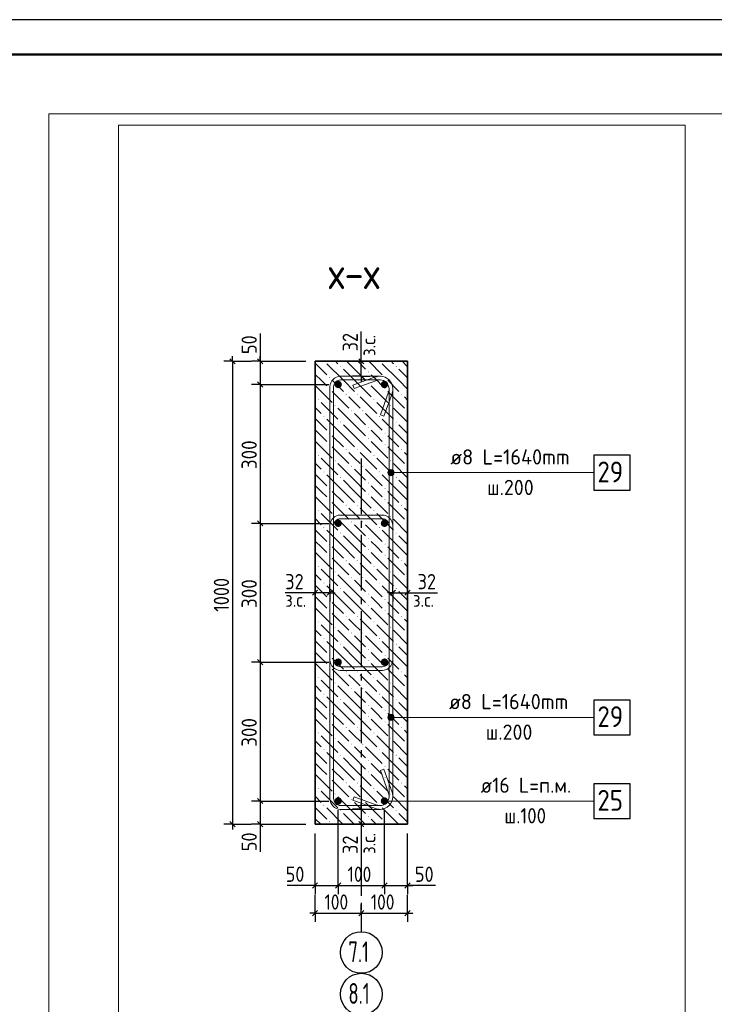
# Model space of a CAD drawing. Header units: millimetres. Extents: x 0 to 42000, y -65 to 29700.
# Tile 5 of 8: x 11779 to 21781, y 15517 to 29700. Entities that reach past the tile are written whole.
import ezdxf

# ---------------------------------------------------------------- set-up
doc = ezdxf.new("R2010")
doc.units = ezdxf.units.MM
doc.linetypes.add('______5', pattern=[1100, 800, -100, 100, -100])
for name, color, linetype, lineweight in [('S1 Продольная арматура', 7, 'Continuous', 35), ('Standard', 7, 'Continuous', 25), ('ЖБ Пилон', 7, 'Continuous', 35), ('Заголовок чертежа', 7, 'Continuous', 25), ('Позиционная метка линия выноска', 7, 'Continuous', 13)]:
    doc.layers.add(name, color=color, linetype=linetype, lineweight=lineweight)
doc.layers.add('Оси', color=7, linetype='______5')
doc.layers.add('Размерная выноска', color=7, linetype='Continuous')
doc.layers.add('Хомут', color=7, linetype='Continuous', lineweight=25, true_color=0x6e3c1e)
doc.styles.add('ISOCPEUR', font='txt')

msp = doc.modelspace()

# ---------------------------------------------------------------- hatches: boundary and pattern name
at = {"layer": 'S1 Продольная арматура', "linetype": 'Continuous', "lineweight": 18, "transparency": 33554687}
for points in [[(16418, 24445), (16414, 24466), (16403, 24483), (16385, 24495), (16365, 24499), (16345, 24495), (16327, 24483), (16316, 24466), (16312, 24445), (16316, 24425), (16327, 24408), (16345, 24396), (16365, 24392), (16385, 24396), (16403, 24408), (16414, 24425)], [(16418, 24445), (16414, 24466), (16403, 24483), (16385, 24495), (16365, 24499), (16345, 24495), (16327, 24483), (16316, 24466), (16312, 24445), (16316, 24425), (16327, 24408), (16345, 24396), (16365, 24392), (16385, 24396), (16403, 24408), (16414, 24425)], [(17085, 24445), (17081, 24466), (17069, 24483), (17052, 24495), (17032, 24499), (17011, 24495), (16994, 24483), (16982, 24466), (16978, 24445), (16982, 24425), (16994, 24408), (17011, 24396), (17032, 24392), (17052, 24396), (17069, 24408), (17081, 24425)], [(17085, 24445), (17081, 24466), (17069, 24483), (17052, 24495), (17032, 24499), (17011, 24495), (16994, 24483), (16982, 24466), (16978, 24445), (16982, 24425), (16994, 24408), (17011, 24396), (17032, 24392), (17052, 24396), (17069, 24408), (17081, 24425)], [(16418, 22445), (16414, 22466), (16403, 22483), (16385, 22495), (16365, 22499), (16345, 22495), (16327, 22483), (16316, 22466), (16312, 22445), (16316, 22425), (16327, 22408), (16345, 22396), (16365, 22392), (16385, 22396), (16403, 22408), (16414, 22425)], [(16418, 22445), (16414, 22466), (16403, 22483), (16385, 22495), (16365, 22499), (16345, 22495), (16327, 22483), (16316, 22466), (16312, 22445), (16316, 22425), (16327, 22408), (16345, 22396), (16365, 22392), (16385, 22396), (16403, 22408), (16414, 22425)], [(17085, 22445), (17081, 22466), (17069, 22483), (17052, 22495), (17032, 22499), (17011, 22495), (16994, 22483), (16982, 22466), (16978, 22445), (16982, 22425), (16994, 22408), (17011, 22396), (17032, 22392), (17052, 22396), (17069, 22408), (17081, 22425)], [(17085, 22445), (17081, 22466), (17069, 22483), (17052, 22495), (17032, 22499), (17011, 22495), (16994, 22483), (16982, 22466), (16978, 22445), (16982, 22425), (16994, 22408), (17011, 22396), (17032, 22392), (17052, 22396), (17069, 22408), (17081, 22425)], [(16418, 20445), (16414, 20466), (16403, 20483), (16385, 20495), (16365, 20499), (16345, 20495), (16327, 20483), (16316, 20466), (16312, 20445), (16316, 20425), (16327, 20408), (16345, 20396), (16365, 20392), (16385, 20396), (16403, 20408), (16414, 20425)], [(16418, 20445), (16414, 20466), (16403, 20483), (16385, 20495), (16365, 20499), (16345, 20495), (16327, 20483), (16316, 20466), (16312, 20445), (16316, 20425), (16327, 20408), (16345, 20396), (16365, 20392), (16385, 20396), (16403, 20408), (16414, 20425)], [(17085, 20445), (17081, 20466), (17069, 20483), (17052, 20495), (17032, 20499), (17011, 20495), (16994, 20483), (16982, 20466), (16978, 20445), (16982, 20425), (16994, 20408), (17011, 20396), (17032, 20392), (17052, 20396), (17069, 20408), (17081, 20425)], [(17085, 20445), (17081, 20466), (17069, 20483), (17052, 20495), (17032, 20499), (17011, 20495), (16994, 20483), (16982, 20466), (16978, 20445), (16982, 20425), (16994, 20408), (17011, 20396), (17032, 20392), (17052, 20396), (17069, 20408), (17081, 20425)], [(16418, 18445), (16414, 18466), (16403, 18483), (16385, 18495), (16365, 18499), (16345, 18495), (16327, 18483), (16316, 18466), (16312, 18445), (16316, 18425), (16327, 18408), (16345, 18396), (16365, 18392), (16385, 18396), (16403, 18408), (16414, 18425)], [(16418, 18445), (16414, 18466), (16403, 18483), (16385, 18495), (16365, 18499), (16345, 18495), (16327, 18483), (16316, 18466), (16312, 18445), (16316, 18425), (16327, 18408), (16345, 18396), (16365, 18392), (16385, 18396), (16403, 18408), (16414, 18425)], [(17085, 18445), (17081, 18466), (17069, 18483), (17052, 18495), (17032, 18499), (17011, 18495), (16994, 18483), (16982, 18466), (16978, 18445), (16982, 18425), (16994, 18408), (17011, 18396), (17032, 18392), (17052, 18396), (17069, 18408), (17081, 18425)], [(17085, 18445), (17081, 18466), (17069, 18483), (17052, 18495), (17032, 18499), (17011, 18495), (16994, 18483), (16982, 18466), (16978, 18445), (16982, 18425), (16994, 18408), (17011, 18396), (17032, 18392), (17052, 18396), (17069, 18408), (17081, 18425)]]:
    msp.add_hatch(color=7, dxfattribs=at).paths.add_polyline_path(points)
at = {"layer": 'ЖБ Пилон', "linetype": 'Continuous', "lineweight": 18, "transparency": 33554687}
for points in [[(16393, 24705), (16400, 24712), (16406, 24705), (16400, 24699)], [(17193, 24705), (17200, 24712), (17206, 24705), (17200, 24699)], [(16233, 24545), (16240, 24552), (16246, 24545), (16240, 24539)], [(16793, 24625), (16800, 24632), (16806, 24625), (16800, 24619)], [(17033, 24545), (17040, 24552), (17046, 24545), (17040, 24539)], [(16793, 24465), (16800, 24472), (16806, 24465), (16800, 24459)], [(16233, 24385), (16240, 24392), (16246, 24385), (16240, 24379)], [(16473, 24305), (16480, 24312), (16486, 24305), (16480, 24299)], [(16633, 24305), (16640, 24312), (16646, 24305), (16640, 24299)], [(17033, 24385), (17040, 24392), (17046, 24385), (17040, 24379)], [(17273, 24305), (17280, 24312), (17286, 24305), (17280, 24299)], [(16073, 24225), (16080, 24232), (16086, 24225), (16080, 24219)], [(16313, 24145), (16320, 24152), (16326, 24145), (16320, 24139)], [(16873, 24225), (16880, 24232), (16886, 24225), (16880, 24219)], [(17113, 24145), (17120, 24152), (17126, 24145), (17120, 24139)], [(16153, 23985), (16160, 23992), (16166, 23985), (16160, 23979)], [(16553, 24065), (16560, 24072), (16566, 24065), (16560, 24059)], [(16713, 24065), (16720, 24072), (16726, 24065), (16720, 24059)], [(16953, 23985), (16960, 23992), (16966, 23985), (16960, 23979)], [(17353, 24065), (17360, 24072), (17365, 24067), (17365, 24064), (17360, 24059)], [(16393, 23905), (16400, 23912), (16406, 23905), (16400, 23899)], [(16793, 23825), (16800, 23832), (16806, 23825), (16800, 23819)], [(17193, 23905), (17200, 23912), (17206, 23905), (17200, 23899)], [(16233, 23745), (16240, 23752), (16246, 23745), (16240, 23739)], [(17033, 23745), (17040, 23752), (17046, 23745), (17040, 23739)], [(16233, 23585), (16240, 23592), (16246, 23585), (16240, 23579)], [(16793, 23665), (16800, 23672), (16806, 23665), (16800, 23659)], [(17033, 23585), (17040, 23592), (17046, 23585), (17040, 23579)], [(16073, 23425), (16080, 23432), (16086, 23425), (16080, 23419)], [(16473, 23505), (16480, 23512), (16486, 23505), (16480, 23499)], [(16633, 23505), (16640, 23512), (16646, 23505), (16640, 23499)], [(16873, 23425), (16880, 23432), (16886, 23425), (16880, 23419)], [(17273, 23505), (17280, 23512), (17286, 23505), (17280, 23499)], [(16313, 23345), (16320, 23352), (16326, 23345), (16320, 23339)], [(16553, 23265), (16560, 23272), (16566, 23265), (16560, 23259)], [(16713, 23265), (16720, 23272), (16726, 23265), (16720, 23259)], [(17113, 23345), (17120, 23352), (17126, 23345), (17120, 23339)], [(17353, 23265), (17360, 23272), (17365, 23267), (17365, 23264), (17360, 23259)], [(16153, 23185), (16160, 23192), (16166, 23185), (16160, 23179)], [(16953, 23185), (16960, 23192), (16966, 23185), (16960, 23179)], [(16393, 23105), (16400, 23112), (16406, 23105), (16400, 23099)], [(16793, 23025), (16800, 23032), (16806, 23025), (16800, 23019)], [(17193, 23105), (17200, 23112), (17206, 23105), (17200, 23099)], [(16233, 22945), (16240, 22952), (16246, 22945), (16240, 22939)], [(16793, 22865), (16800, 22872), (16806, 22865), (16800, 22859)], [(17033, 22945), (17040, 22952), (17046, 22945), (17040, 22939)], [(16233, 22785), (16240, 22792), (16246, 22785), (16240, 22779)], [(16473, 22705), (16480, 22712), (16486, 22705), (16480, 22699)], [(16633, 22705), (16640, 22712), (16646, 22705), (16640, 22699)], [(17033, 22785), (17040, 22792), (17046, 22785), (17040, 22779)], [(17273, 22705), (17280, 22712), (17286, 22705), (17280, 22699)], [(16073, 22625), (16080, 22632), (16086, 22625), (16080, 22619)], [(16313, 22545), (16320, 22552), (16326, 22545), (16320, 22539)], [(16873, 22625), (16880, 22632), (16886, 22625), (16880, 22619)], [(17113, 22545), (17120, 22552), (17126, 22545), (17120, 22539)], [(16553, 22465), (16560, 22472), (16566, 22465), (16560, 22459)], [(16713, 22465), (16720, 22472), (16726, 22465), (16720, 22459)], [(17353, 22465), (17360, 22472), (17365, 22467), (17365, 22464), (17360, 22459)], [(16153, 22385), (16160, 22392), (16166, 22385), (16160, 22379)], [(16393, 22305), (16400, 22312), (16406, 22305), (16400, 22299)], [(16953, 22385), (16960, 22392), (16966, 22385), (16960, 22379)], [(17193, 22305), (17200, 22312), (17206, 22305), (17200, 22299)], [(16233, 22145), (16240, 22152), (16246, 22145), (16240, 22139)], [(16793, 22225), (16800, 22232), (16806, 22225), (16800, 22219)], [(17033, 22145), (17040, 22152), (17046, 22145), (17040, 22139)], [(16233, 21985), (16240, 21992), (16246, 21985), (16240, 21979)], [(16793, 22065), (16800, 22072), (16806, 22065), (16800, 22059)], [(17033, 21985), (17040, 21992), (17046, 21985), (17040, 21979)], [(16473, 21905), (16480, 21912), (16486, 21905), (16480, 21899)], [(16633, 21905), (16640, 21912), (16646, 21905), (16640, 21899)], [(17273, 21905), (17280, 21912), (17286, 21905), (17280, 21899)], [(16073, 21825), (16080, 21832), (16086, 21825), (16080, 21819)], [(16313, 21745), (16320, 21752), (16326, 21745), (16320, 21739)], [(16873, 21825), (16880, 21832), (16886, 21825), (16880, 21819)], [(17113, 21745), (17120, 21752), (17126, 21745), (17120, 21739)], [(16153, 21585), (16160, 21592), (16166, 21585), (16160, 21579)], [(16553, 21665), (16560, 21672), (16566, 21665), (16560, 21659)], [(16713, 21665), (16720, 21672), (16726, 21665), (16720, 21659)], [(16953, 21585), (16960, 21592), (16966, 21585), (16960, 21579)], [(17353, 21665), (17360, 21672), (17365, 21667), (17365, 21664), (17360, 21659)], [(16393, 21505), (16400, 21512), (16406, 21505), (16400, 21499)], [(16793, 21425), (16800, 21432), (16806, 21425), (16800, 21419)], [(17193, 21505), (17200, 21512), (17206, 21505), (17200, 21499)], [(16233, 21345), (16240, 21352), (16246, 21345), (16240, 21339)], [(17033, 21345), (17040, 21352), (17046, 21345), (17040, 21339)], [(16233, 21185), (16240, 21192), (16246, 21185), (16240, 21179)], [(16793, 21265), (16800, 21272), (16806, 21265), (16800, 21259)], [(17033, 21185), (17040, 21192), (17046, 21185), (17040, 21179)], [(16073, 21025), (16080, 21032), (16086, 21025), (16080, 21019)], [(16473, 21105), (16480, 21112), (16486, 21105), (16480, 21099)], [(16633, 21105), (16640, 21112), (16646, 21105), (16640, 21099)], [(16873, 21025), (16880, 21032), (16886, 21025), (16880, 21019)], [(17273, 21105), (17280, 21112), (17286, 21105), (17280, 21099)], [(16313, 20945), (16320, 20952), (16326, 20945), (16320, 20939)], [(16553, 20865), (16560, 20872), (16566, 20865), (16560, 20859)], [(16713, 20865), (16720, 20872), (16726, 20865), (16720, 20859)], [(17113, 20945), (17120, 20952), (17126, 20945), (17120, 20939)], [(17353, 20865), (17360, 20872), (17365, 20867), (17365, 20864), (17360, 20859)], [(16153, 20785), (16160, 20792), (16166, 20785), (16160, 20779)], [(16393, 20705), (16400, 20712), (16406, 20705), (16400, 20699)], [(16953, 20785), (16960, 20792), (16966, 20785), (16960, 20779)], [(17193, 20705), (17200, 20712), (17206, 20705), (17200, 20699)], [(16793, 20625), (16800, 20632), (16806, 20625), (16800, 20619)], [(16233, 20545), (16240, 20552), (16246, 20545), (16240, 20539)], [(16793, 20465), (16800, 20472), (16806, 20465), (16800, 20459)], [(17033, 20545), (17040, 20552), (17046, 20545), (17040, 20539)], [(16233, 20385), (16240, 20392), (16246, 20385), (16240, 20379)], [(16473, 20305), (16480, 20312), (16486, 20305), (16480, 20299)], [(16633, 20305), (16640, 20312), (16646, 20305), (16640, 20299)], [(17033, 20385), (17040, 20392), (17046, 20385), (17040, 20379)], [(17273, 20305), (17280, 20312), (17286, 20305), (17280, 20299)], [(16073, 20225), (16080, 20232), (16086, 20225), (16080, 20219)], [(16313, 20145), (16320, 20152), (16326, 20145), (16320, 20139)], [(16873, 20225), (16880, 20232), (16886, 20225), (16880, 20219)], [(17113, 20145), (17120, 20152), (17126, 20145), (17120, 20139)], [(16553, 20065), (16560, 20072), (16566, 20065), (16560, 20059)], [(16713, 20065), (16720, 20072), (16726, 20065), (16720, 20059)], [(17353, 20065), (17360, 20072), (17365, 20067), (17365, 20064), (17360, 20059)], [(16153, 19985), (16160, 19992), (16166, 19985), (16160, 19979)], [(16393, 19905), (16400, 19912), (16406, 19905), (16400, 19899)], [(16953, 19985), (16960, 19992), (16966, 19985), (16960, 19979)], [(17193, 19905), (17200, 19912), (17206, 19905), (17200, 19899)], [(16233, 19745), (16240, 19752), (16246, 19745), (16240, 19739)], [(16793, 19825), (16800, 19832), (16806, 19825), (16800, 19819)], [(17033, 19745), (17040, 19752), (17046, 19745), (17040, 19739)], [(16233, 19585), (16240, 19592), (16246, 19585), (16240, 19579)], [(16793, 19665), (16800, 19672), (16806, 19665), (16800, 19659)], [(17033, 19585), (17040, 19592), (17046, 19585), (17040, 19579)], [(16073, 19425), (16080, 19432), (16086, 19425), (16080, 19419)], [(16473, 19505), (16480, 19512), (16486, 19505), (16480, 19499)], [(16633, 19505), (16640, 19512), (16646, 19505), (16640, 19499)], [(16873, 19425), (16880, 19432), (16886, 19425), (16880, 19419)], [(17273, 19505), (17280, 19512), (17286, 19505), (17280, 19499)], [(16313, 19345), (16320, 19352), (16326, 19345), (16320, 19339)], [(17113, 19345), (17120, 19352), (17126, 19345), (17120, 19339)], [(16153, 19185), (16160, 19192), (16166, 19185), (16160, 19179)], [(16553, 19265), (16560, 19272), (16566, 19265), (16560, 19259)], [(16713, 19265), (16720, 19272), (16726, 19265), (16720, 19259)], [(16953, 19185), (16960, 19192), (16966, 19185), (16960, 19179)], [(17353, 19265), (17360, 19272), (17365, 19267), (17365, 19264), (17360, 19259)], [(16393, 19105), (16400, 19112), (16406, 19105), (16400, 19099)], [(16793, 19025), (16800, 19032), (16806, 19025), (16800, 19019)], [(17193, 19105), (17200, 19112), (17206, 19105), (17200, 19099)], [(16233, 18945), (16240, 18952), (16246, 18945), (16240, 18939)], [(16793, 18865), (16800, 18872), (16806, 18865), (16800, 18859)], [(17033, 18945), (17040, 18952), (17046, 18945), (17040, 18939)], [(16233, 18785), (16240, 18792), (16246, 18785), (16240, 18779)], [(17033, 18785), (17040, 18792), (17046, 18785), (17040, 18779)], [(16073, 18625), (16080, 18632), (16086, 18625), (16080, 18619)], [(16473, 18705), (16480, 18712), (16486, 18705), (16480, 18699)], [(16633, 18705), (16640, 18712), (16646, 18705), (16640, 18699)], [(16873, 18625), (16880, 18632), (16886, 18625), (16880, 18619)], [(17273, 18705), (17280, 18712), (17286, 18705), (17280, 18699)], [(16313, 18545), (16320, 18552), (16326, 18545), (16320, 18539)], [(16553, 18465), (16560, 18472), (16566, 18465), (16560, 18459)], [(16713, 18465), (16720, 18472), (16726, 18465), (16720, 18459)], [(17113, 18545), (17120, 18552), (17126, 18545), (17120, 18539)], [(17353, 18465), (17360, 18472), (17365, 18467), (17365, 18464), (17360, 18459)], [(16153, 18385), (16160, 18392), (16166, 18385), (16160, 18379)], [(16393, 18305), (16400, 18312), (16406, 18305), (16400, 18299)], [(16953, 18385), (16960, 18392), (16966, 18385), (16960, 18379)], [(17193, 18305), (17200, 18312), (17206, 18305), (17200, 18299)], [(16793, 18225), (16800, 18232), (16806, 18225), (16800, 18219)], [(16233, 18145), (16240, 18152), (16246, 18145), (16240, 18139)], [(17033, 18145), (17040, 18152), (17046, 18145), (17040, 18139)]]:
    msp.add_hatch(color=7, dxfattribs=at).paths.add_polyline_path(points, flags=16)
at = {"layer": 'Позиционная метка линия выноска', "linetype": 'Continuous', "lineweight": 13, "transparency": 33554687}
for points in [[(17086, 23152), (17086, 23197), (17080, 23175)], [(17102, 23136), (17102, 23214), (17086, 23197)], [(17102, 23136), (17086, 23197), (17086, 23152)], [(17125, 23130), (17125, 23220), (17102, 23214)], [(17125, 23130), (17102, 23214), (17102, 23136)], [(17147, 23136), (17147, 23214), (17125, 23220)], [(17147, 23136), (17125, 23220), (17125, 23130)], [(17164, 23152), (17164, 23197), (17147, 23214)], [(17164, 23152), (17147, 23214), (17147, 23136)], [(17164, 23197), (17164, 23152), (17170, 23175)], [(17086, 19627), (17086, 19672), (17080, 19650)], [(17102, 19611), (17102, 19688), (17086, 19672)], [(17102, 19611), (17086, 19672), (17086, 19627)], [(17125, 19605), (17125, 19695), (17102, 19688)], [(17125, 19605), (17102, 19688), (17102, 19611)], [(17147, 19611), (17147, 19688), (17125, 19695)], [(17147, 19611), (17125, 19695), (17125, 19605)], [(17164, 19627), (17164, 19672), (17147, 19688)], [(17164, 19627), (17147, 19688), (17147, 19611)], [(17164, 19672), (17164, 19627), (17170, 19650)]]:
    msp.add_hatch(color=7, dxfattribs=at).paths.add_polyline_path(points)

# ---------------------------------------------------------------- linework, layer by layer
at = {"layer": 'S1 Продольная арматура', "color": 7, "linetype": 'Continuous', "lineweight": 25, "transparency": 33554687}
msp.add_lwpolyline([(20048, 18195), (20568, 18195), (20568, 18695), (20048, 18695), (20048, 18195)], dxfattribs=at)
at = {"layer": 'Standard', "color": 7, "linetype": 'Continuous', "lineweight": -3, "transparency": 33554687}
for p, q in [((14843, 24779), (14843, 24854)), ((15243, 24779), (15243, 24854)), ((16698, 24779), (16698, 24854)), ((14843, 24779), (14718, 24779)), ((14843, 24779), (14968, 24779)), ((14843, 24779), (15110, 24779)), ((14843, 24779), (14843, 18112)), ((15243, 24779), (15118, 24779)), ((15243, 24779), (15368, 24779)), ((15243, 24779), (15898, 24779)), ((15243, 24779), (15243, 24445)), ((16698, 24779), (16573, 24779)), ((16698, 24779), (16823, 24779)), ((16698, 24565), (16698, 24779)), ((16698, 24565), (16573, 24565)), ((16698, 24565), (16823, 24565)), ((16698, 24565), (16698, 24490)), ((15243, 24445), (15118, 24445)), ((15243, 24445), (15368, 24445)), ((15243, 24445), (16232, 24445)), ((15243, 24445), (15243, 22445)), ((15243, 22445), (15118, 22445)), ((15243, 22445), (15368, 22445)), ((15243, 22445), (16232, 22445)), ((15243, 22445), (15243, 20445)), ((16032, 21445), (16032, 21570)), ((16245, 21445), (16245, 21570)), ((17152, 21445), (17152, 21570)), ((17365, 21445), (17365, 21570)), ((16032, 21445), (15957, 21445)), ((16032, 21445), (16032, 21320)), ((16245, 21445), (16032, 21445)), ((16245, 21445), (16245, 21320)), ((16245, 21445), (16320, 21445)), ((17152, 21445), (17077, 21445)), ((17152, 21445), (17152, 21320)), ((17152, 21445), (17365, 21445)), ((17365, 21445), (17365, 21320)), ((17365, 21445), (17440, 21445)), ((15243, 20445), (15118, 20445)), ((15243, 20445), (15368, 20445)), ((15243, 20445), (16232, 20445)), ((15243, 20445), (15243, 18445)), ((15243, 18445), (15118, 18445)), ((15243, 18445), (15368, 18445)), ((15243, 18445), (16232, 18445)), ((15243, 18445), (15243, 18112)), ((16698, 18326), (16573, 18326)), ((16698, 18326), (16698, 18401)), ((16698, 18326), (16823, 18326)), ((16698, 18326), (16698, 18112)), ((14843, 18112), (14718, 18112)), ((14843, 18112), (14968, 18112)), ((14843, 18112), (15110, 18112)), ((14843, 18112), (14843, 18037)), ((15243, 18112), (15118, 18112)), ((15243, 18112), (15368, 18112)), ((15243, 18112), (15898, 18112)), ((15243, 18112), (15243, 18037)), ((16698, 18112), (16573, 18112)), ((16698, 18112), (16823, 18112)), ((16698, 18112), (16698, 18037)), ((16032, 17230), (16032, 17355)), ((16365, 17230), (16365, 17355)), ((17032, 17230), (17032, 17355)), ((17365, 17230), (17365, 17355)), ((16032, 17230), (15957, 17230)), ((16032, 17230), (16032, 17105)), ((16032, 17230), (16365, 17230)), ((16365, 17230), (16365, 17105)), ((16365, 17230), (17032, 17230)), ((17032, 17230), (17032, 17105)), ((17032, 17230), (17365, 17230)), ((17365, 17230), (17365, 17105)), ((17365, 17230), (17440, 17230)), ((16032, 16830), (16032, 17096)), ((17365, 16830), (17365, 17096)), ((16032, 16830), (16032, 16955)), ((16698, 16830), (16698, 16955)), ((17365, 16830), (17365, 16955)), ((16032, 16830), (15957, 16830)), ((16032, 16830), (16032, 16705)), ((16698, 16830), (16698, 16705)), ((16698, 16830), (16698, 16830)), ((16698, 16830), (17365, 16830)), ((17365, 16830), (17365, 16705)), ((17365, 16830), (17440, 16830))]:
    msp.add_line(p, q, dxfattribs=at)
at = {"layer": 'Standard', "color": 7, "linetype": 'Continuous', "lineweight": 25, "transparency": 33554687}
for p, q in [((14805, 24816), (14880, 24741)), ((15205, 24816), (15280, 24741)), ((16736, 24741), (16661, 24816)), ((16736, 24528), (16661, 24603)), ((15205, 24483), (15280, 24408)), ((15205, 22483), (15280, 22408)), ((16069, 21483), (15994, 21408)), ((16282, 21483), (16207, 21408)), ((17114, 21408), (17189, 21483)), ((17327, 21408), (17402, 21483)), ((15205, 20483), (15280, 20408)), ((15205, 18483), (15280, 18408)), ((16661, 18363), (16736, 18288)), ((14805, 18149), (14880, 18074)), ((15205, 18149), (15280, 18074)), ((16661, 18149), (16736, 18074)), ((15994, 17192), (16069, 17267)), ((16327, 17192), (16402, 17267)), ((16994, 17192), (17069, 17267)), ((17327, 17192), (17402, 17267)), ((15994, 16792), (16069, 16867)), ((16661, 16792), (16736, 16867)), ((17327, 16792), (17402, 16867))]:
    msp.add_line(p, q, dxfattribs=at)
msp.add_lwpolyline([(0, 0), (42000, 0), (42000, 29700), (0, 29700), (0, 0)], close=True, dxfattribs=at)
at = {"layer": 'Standard', "color": 7, "linetype": 'Continuous', "lineweight": 50, "transparency": 33554687}
msp.add_lwpolyline([(2000, 29200), (41500, 29200), (41500, 500), (2000, 500), (2000, 29200)], close=True, dxfattribs=at)
at = {"layer": 'Standard', "color": 7, "linetype": 'Continuous', "lineweight": 13, "transparency": 33554687}
for points in [[(23000, 29200), (2000, 29200), (2000, 500), (23000, 500), (23000, 29200)], [(12200, 6000), (23000, 6000), (23000, 28343), (12200, 28343), (12200, 6000)]]:
    msp.add_lwpolyline(points, dxfattribs=at)
at = {"layer": 'Standard', "color": 254, "linetype": 'Continuous', "lineweight": 18, "true_color": 0xc4c4ff, "transparency": 33554687}
msp.add_lwpolyline([(13203, 13825), (21361, 13825), (21361, 28182), (13203, 28182), (13203, 13825)], dxfattribs=at)
at = {"layer": 'Standard', "color": 7, "linetype": 'Continuous', "lineweight": -3, "transparency": 33554687}
for points in [[(16365, 17230), (16365, 17247), (16365, 17247), (16365, 17247), (16365, 17247), (16365, 18312)], [(17032, 17230), (17032, 17247), (17032, 17247), (17032, 18312)], [(16032, 17230), (16032, 17247), (16032, 17247), (16032, 17247), (16032, 17247), (16032, 17979)], [(17365, 17230), (17365, 17247), (17365, 17247), (17365, 17979)], [(16032, 16830), (16043, 16830), (16043, 16830), (16698, 16830)]]:
    msp.add_lwpolyline(points, dxfattribs=at)
at = {"layer": 'ЖБ Пилон', "color": 7, "linetype": 'Continuous', "lineweight": 35, "transparency": 33554687}
for p, q in [((16032, 24779), (16032, 18112)), ((17365, 24779), (16032, 24779)), ((17365, 18112), (17365, 24779)), ((16032, 18112), (17365, 18112))]:
    msp.add_line(p, q, dxfattribs=at)
at = {"layer": 'ЖБ Пилон', "color": 9, "linetype": 'Continuous', "lineweight": 18, "true_color": 0xc7c7c7, "transparency": 33554687}
for p, q in [((16032, 24753), (16200, 24585)), ((16440, 24505), (16200, 24745)), ((16326, 24779), (16360, 24745)), ((16600, 24665), (16486, 24779)), ((16646, 24779), (16760, 24665)), ((16806, 24779), (17000, 24585)), ((17240, 24505), (17000, 24745)), ((17126, 24779), (17160, 24745)), ((17365, 24700), (17286, 24779)), ((16120, 24505), (16040, 24585)), ((16440, 24665), (16600, 24505)), ((16600, 24665), (16760, 24505)), ((16920, 24505), (16840, 24585)), ((17240, 24665), (17365, 24540)), ((16040, 24425), (16280, 24185)), ((16200, 24425), (16120, 24505)), ((16280, 24505), (16440, 24345)), ((16440, 24505), (16600, 24345)), ((16600, 24505), (16840, 24265)), ((16840, 24425), (17080, 24185)), ((17000, 24425), (16920, 24505)), ((17080, 24505), (17240, 24345)), ((17240, 24505), (17365, 24380)), ((16032, 24273), (16040, 24265)), ((16280, 24345), (16520, 24105)), ((16600, 24185), (16520, 24265)), ((16680, 24265), (16920, 24025)), ((17080, 24345), (17320, 24105)), ((17365, 24220), (17320, 24265)), ((16032, 24113), (16120, 24025)), ((16120, 24185), (16360, 23945)), ((16680, 24105), (16600, 24185)), ((16920, 24185), (17160, 23945)), ((16600, 23865), (16360, 24105)), ((16600, 24025), (16760, 23865)), ((16760, 24025), (17000, 23785)), ((17365, 23900), (17160, 24105)), ((16032, 23953), (16200, 23785)), ((16440, 23705), (16200, 23945)), ((16440, 23865), (16600, 23705)), ((16600, 23865), (16760, 23705)), ((17240, 23705), (17000, 23945)), ((17240, 23865), (17365, 23740)), ((16120, 23705), (16040, 23785)), ((16200, 23625), (16120, 23705)), ((16280, 23705), (16440, 23545)), ((16440, 23705), (16600, 23545)), ((16600, 23705), (16840, 23465)), ((16920, 23705), (16840, 23785)), ((17000, 23625), (16920, 23705)), ((17080, 23705), (17240, 23545)), ((17240, 23705), (17365, 23580)), ((16040, 23625), (16280, 23385)), ((16280, 23545), (16520, 23305)), ((16840, 23625), (17080, 23385)), ((17080, 23545), (17320, 23305)), ((16032, 23473), (16040, 23465)), ((16600, 23385), (16520, 23465)), ((16680, 23465), (16920, 23225)), ((17365, 23420), (17320, 23465)), ((16032, 23313), (16120, 23225)), ((16120, 23385), (16360, 23145)), ((16600, 23065), (16360, 23305)), ((16680, 23305), (16600, 23385)), ((16920, 23385), (17160, 23145)), ((17365, 23100), (17160, 23305)), ((16032, 23153), (16200, 22985)), ((16440, 22905), (16200, 23145)), ((16600, 23225), (16760, 23065)), ((16760, 23225), (17000, 22985)), ((17240, 22905), (17000, 23145)), ((16120, 22905), (16040, 22985)), ((16440, 23065), (16600, 22905)), ((16600, 23065), (16760, 22905)), ((16920, 22905), (16840, 22985)), ((17240, 23065), (17365, 22940)), ((16200, 22825), (16120, 22905)), ((16280, 22905), (16440, 22745)), ((16440, 22905), (16600, 22745)), ((16600, 22905), (16840, 22665)), ((17000, 22825), (16920, 22905)), ((17080, 22905), (17240, 22745)), ((17240, 22905), (17365, 22780)), ((16040, 22825), (16280, 22585)), ((16280, 22745), (16520, 22505)), ((16840, 22825), (17080, 22585)), ((17080, 22745), (17320, 22505)), ((16032, 22673), (16040, 22665)), ((16120, 22585), (16360, 22345)), ((16600, 22585), (16520, 22665)), ((16680, 22505), (16600, 22585)), ((16680, 22665), (16920, 22425)), ((16920, 22585), (17160, 22345)), ((17365, 22620), (17320, 22665)), ((16032, 22513), (16120, 22425)), ((16600, 22265), (16360, 22505)), ((16600, 22425), (16760, 22265)), ((16760, 22425), (17000, 22185)), ((17365, 22300), (17160, 22505)), ((16032, 22353), (16200, 22185)), ((16440, 22105), (16200, 22345)), ((17240, 22105), (17000, 22345)), ((16120, 22105), (16040, 22185)), ((16440, 22265), (16600, 22105)), ((16600, 22265), (16760, 22105)), ((16920, 22105), (16840, 22185)), ((17240, 22265), (17365, 22140)), ((16040, 22025), (16280, 21785)), ((16200, 22025), (16120, 22105)), ((16280, 22105), (16440, 21945)), ((16440, 22105), (16600, 21945)), ((16600, 22105), (16840, 21865)), ((16840, 22025), (17080, 21785)), ((17000, 22025), (16920, 22105)), ((17080, 22105), (17240, 21945)), ((17240, 22105), (17365, 21980)), ((16032, 21873), (16040, 21865)), ((16280, 21945), (16520, 21705)), ((16600, 21785), (16520, 21865)), ((16680, 21865), (16920, 21625)), ((17080, 21945), (17320, 21705)), ((17365, 21820), (17320, 21865)), ((16032, 21713), (16120, 21625)), ((16120, 21785), (16360, 21545)), ((16600, 21465), (16360, 21705)), ((16680, 21705), (16600, 21785)), ((16920, 21785), (17160, 21545)), ((17365, 21500), (17160, 21705)), ((16600, 21625), (16760, 21465)), ((16760, 21625), (17000, 21385)), ((16032, 21553), (16200, 21385)), ((16440, 21305), (16200, 21545)), ((16440, 21465), (16600, 21305)), ((16600, 21465), (16760, 21305)), ((17240, 21305), (17000, 21545)), ((17240, 21465), (17365, 21340)), ((16120, 21305), (16040, 21385)), ((16200, 21225), (16120, 21305)), ((16280, 21305), (16440, 21145)), ((16440, 21305), (16600, 21145)), ((16600, 21305), (16840, 21065)), ((16920, 21305), (16840, 21385)), ((17000, 21225), (16920, 21305)), ((17080, 21305), (17240, 21145)), ((17240, 21305), (17365, 21180)), ((16040, 21225), (16280, 20985)), ((16280, 21145), (16520, 20905)), ((16840, 21225), (17080, 20985)), ((17080, 21145), (17320, 20905)), ((16032, 21073), (16040, 21065)), ((16600, 20985), (16520, 21065)), ((16680, 21065), (16920, 20825)), ((17365, 21020), (17320, 21065)), ((16032, 20913), (16120, 20825)), ((16120, 20985), (16360, 20745)), ((16600, 20665), (16360, 20905)), ((16680, 20905), (16600, 20985)), ((16920, 20985), (17160, 20745)), ((17365, 20700), (17160, 20905)), ((16032, 20753), (16200, 20585)), ((16440, 20505), (16200, 20745)), ((16600, 20825), (16760, 20665)), ((16760, 20825), (17000, 20585)), ((17240, 20505), (17000, 20745)), ((16120, 20505), (16040, 20585)), ((16440, 20665), (16600, 20505)), ((16600, 20665), (16760, 20505)), ((16920, 20505), (16840, 20585)), ((17240, 20665), (17365, 20540)), ((16040, 20425), (16280, 20185)), ((16200, 20425), (16120, 20505)), ((16280, 20505), (16440, 20345)), ((16440, 20505), (16600, 20345)), ((16600, 20505), (16840, 20265)), ((16840, 20425), (17080, 20185)), ((17000, 20425), (16920, 20505)), ((17080, 20505), (17240, 20345)), ((17240, 20505), (17365, 20380)), ((16280, 20345), (16520, 20105)), ((17080, 20345), (17320, 20105)), ((16032, 20273), (16040, 20265)), ((16120, 20185), (16360, 19945)), ((16600, 20185), (16520, 20265)), ((16680, 20105), (16600, 20185)), ((16680, 20265), (16920, 20025)), ((16920, 20185), (17160, 19945)), ((17365, 20220), (17320, 20265)), ((16032, 20113), (16120, 20025)), ((16600, 19865), (16360, 20105)), ((16600, 20025), (16760, 19865)), ((16760, 20025), (17000, 19785)), ((17365, 19900), (17160, 20105)), ((16032, 19953), (16200, 19785)), ((16440, 19705), (16200, 19945)), ((16440, 19865), (16600, 19705)), ((16600, 19865), (16760, 19705)), ((17240, 19705), (17000, 19945)), ((17240, 19865), (17365, 19740)), ((16120, 19705), (16040, 19785)), ((16920, 19705), (16840, 19785)), ((16040, 19625), (16280, 19385)), ((16200, 19625), (16120, 19705)), ((16280, 19705), (16440, 19545)), ((16440, 19705), (16600, 19545)), ((16600, 19705), (16840, 19465)), ((16840, 19625), (17080, 19385)), ((17000, 19625), (16920, 19705)), ((17080, 19705), (17240, 19545)), ((17240, 19705), (17365, 19580)), ((16032, 19473), (16040, 19465)), ((16280, 19545), (16520, 19305)), ((16600, 19385), (16520, 19465)), ((16680, 19465), (16920, 19225)), ((17080, 19545), (17320, 19305)), ((17365, 19420), (17320, 19465)), ((16032, 19313), (16120, 19225)), ((16120, 19385), (16360, 19145)), ((16600, 19065), (16360, 19305)), ((16680, 19305), (16600, 19385)), ((16920, 19385), (17160, 19145)), ((17365, 19100), (17160, 19305)), ((16032, 19153), (16200, 18985)), ((16600, 19225), (16760, 19065)), ((16760, 19225), (17000, 18985)), ((16440, 18905), (16200, 19145)), ((16440, 19065), (16600, 18905)), ((16600, 19065), (16760, 18905)), ((17240, 18905), (17000, 19145)), ((17240, 19065), (17365, 18940)), ((16120, 18905), (16040, 18985)), ((16200, 18825), (16120, 18905)), ((16280, 18905), (16440, 18745)), ((16440, 18905), (16600, 18745)), ((16600, 18905), (16840, 18665)), ((16920, 18905), (16840, 18985)), ((17000, 18825), (16920, 18905)), ((17080, 18905), (17240, 18745)), ((17240, 18905), (17365, 18780)), ((16040, 18825), (16280, 18585)), ((16280, 18745), (16520, 18505)), ((16840, 18825), (17080, 18585)), ((17080, 18745), (17320, 18505)), ((16032, 18673), (16040, 18665)), ((16120, 18585), (16360, 18345)), ((16600, 18585), (16520, 18665)), ((16680, 18505), (16600, 18585)), ((16680, 18665), (16920, 18425)), ((16920, 18585), (17160, 18345)), ((17365, 18620), (17320, 18665)), ((16032, 18513), (16120, 18425)), ((16600, 18265), (16360, 18505)), ((17365, 18300), (17160, 18505)), ((16032, 18353), (16200, 18185)), ((16433, 18112), (16200, 18345)), ((16600, 18425), (16760, 18265)), ((16760, 18425), (17000, 18185)), ((17233, 18112), (17000, 18345)), ((16113, 18112), (16040, 18185)), ((16440, 18265), (16593, 18112)), ((16600, 18265), (16753, 18112)), ((16913, 18112), (16840, 18185)), ((17240, 18265), (17365, 18140))]:
    msp.add_line(p, q, dxfattribs=at)
at = {"layer": 'Оси', "color": 8, "linetype": '______5', "lineweight": -3, "transparency": 33554687}
msp.add_line((16698, 23379), (16698, 16563), dxfattribs=at)
at = {"layer": 'Оси', "color": 7, "linetype": 'Continuous', "lineweight": -3, "transparency": 33554687}
for centre in [(16698, 16263), (16698, 15663)]:
    msp.add_circle(centre, 300, dxfattribs=at)
at = {"layer": 'Позиционная метка линия выноска', "color": 7, "linetype": 'Continuous', "lineweight": 13, "transparency": 33554687}
for p, q in [((17080, 23175), (17080, 23175)), ((17125, 23220), (17125, 23220)), ((20048, 23175), (17125, 23175)), ((17125, 23130), (17125, 23130)), ((17170, 23175), (17170, 23175)), ((17080, 19650), (17080, 19650)), ((17125, 19695), (17125, 19695)), ((20048, 19650), (17125, 19650)), ((17125, 19605), (17125, 19605)), ((17170, 19650), (17170, 19650)), ((17032, 18445), (20048, 18445))]:
    msp.add_line(p, q, dxfattribs=at)
for centre in [(17125, 23175), (17125, 19650)]:
    msp.add_circle(centre, 45, dxfattribs=at)
at = {"layer": 'Размерная выноска', "color": 7, "linetype": 'Continuous', "lineweight": -3, "transparency": 33554687}
for p, q in [((15243, 25179), (15243, 24779)), ((16698, 24779), (16698, 25209)), ((16032, 21445), (15601, 21445)), ((17365, 21445), (17795, 21445)), ((15243, 18112), (15243, 17712)), ((16698, 18112), (16698, 17682)), ((16032, 17230), (15632, 17230)), ((17765, 17230), (17365, 17230))]:
    msp.add_line(p, q, dxfattribs=at)
at = {"layer": 'Хомут', "color": 36, "linetype": 'Continuous', "lineweight": 13, "true_color": 0x6e3c1e, "transparency": 33554687}
for points in [[(16972, 24007), (17091, 24334), (17092, 24339), (17094, 24345), (17095, 24350), (17096, 24355), (17097, 24361), (17098, 24366), (17098, 24372), (17098, 24378), (17098, 24384), (17095, 24408), (17087, 24432), (17074, 24455), (17059, 24473), (17041, 24488), (17019, 24501), (16994, 24509), (16970, 24512), (16398, 24512), (16380, 24509), (16360, 24503), (16343, 24493), (16329, 24481), (16317, 24467), (16307, 24450), (16301, 24431), (16298, 24412), (16298, 20479), (16301, 20460), (16307, 20441), (16317, 20423), (16329, 20409), (16343, 20397), (16360, 20388), (16380, 20381), (16398, 20379), (16998, 20379), (17017, 20381), (17036, 20388), (17054, 20397), (17068, 20409), (17080, 20423), (17089, 20441), (17096, 20460), (17098, 20479), (17098, 24384), (17095, 24408), (17087, 24432), (17074, 24455), (17059, 24473), (17041, 24488), (17019, 24501), (16994, 24509), (16970, 24512), (16964, 24512), (16958, 24512), (16953, 24511), (16947, 24511), (16942, 24510), (16936, 24509), (16931, 24508), (16926, 24506), (16920, 24504), (16594, 24385), (16575, 24435), (16903, 24555), (16910, 24557), (16918, 24559), (16925, 24561), (16933, 24562), (16940, 24564), (16948, 24565), (16955, 24565), (16963, 24565), (16974, 24565), (17006, 24561), (17040, 24550), (17071, 24532), (17097, 24511), (17118, 24485), (17136, 24454), (17147, 24420), (17152, 24387), (17152, 20475), (17148, 20448), (17138, 20419), (17124, 20393), (17106, 20371), (17084, 20353), (17058, 20339), (17029, 20329), (17002, 20325), (16395, 20325), (16367, 20329), (16339, 20339), (16313, 20353), (16291, 20371), (16273, 20393), (16258, 20419), (16249, 20448), (16245, 20475), (16245, 24416), (16249, 24443), (16258, 24471), (16273, 24498), (16291, 24519), (16313, 24537), (16339, 24552), (16367, 24561), (16395, 24565), (16974, 24565), (17006, 24561), (17040, 24550), (17071, 24532), (17097, 24511), (17118, 24485), (17136, 24454), (17147, 24420), (17152, 24387), (17152, 24377), (17151, 24369), (17151, 24361), (17150, 24354), (17149, 24346), (17147, 24339), (17146, 24331), (17143, 24324), (17141, 24317), (17022, 23989), (16972, 24007)], [(16972, 24007), (17091, 24334), (17092, 24339), (17094, 24345), (17095, 24350), (17096, 24355), (17097, 24361), (17098, 24366), (17098, 24372), (17098, 24378), (17098, 24384), (17095, 24408), (17087, 24432), (17074, 24455), (17059, 24473), (17041, 24488), (17019, 24501), (16994, 24509), (16970, 24512), (16398, 24512), (16380, 24509), (16360, 24503), (16343, 24493), (16329, 24481), (16317, 24467), (16307, 24450), (16301, 24431), (16298, 24412), (16298, 20479), (16301, 20460), (16307, 20441), (16317, 20423), (16329, 20409), (16343, 20397), (16360, 20388), (16380, 20381), (16398, 20379), (16998, 20379), (17017, 20381), (17036, 20388), (17054, 20397), (17068, 20409), (17080, 20423), (17089, 20441), (17096, 20460), (17098, 20479), (17098, 24384), (17095, 24408), (17087, 24432), (17074, 24455), (17059, 24473), (17041, 24488), (17019, 24501), (16994, 24509), (16970, 24512), (16964, 24512), (16958, 24512), (16953, 24511), (16947, 24511), (16942, 24510), (16936, 24509), (16931, 24508), (16926, 24506), (16920, 24504), (16594, 24385), (16575, 24435), (16903, 24555), (16910, 24557), (16918, 24559), (16925, 24561), (16933, 24562), (16940, 24564), (16948, 24565), (16955, 24565), (16963, 24565), (16974, 24565), (17006, 24561), (17040, 24550), (17071, 24532), (17097, 24511), (17118, 24485), (17136, 24454), (17147, 24420), (17152, 24387), (17152, 20475), (17148, 20448), (17138, 20419), (17124, 20393), (17106, 20371), (17084, 20353), (17058, 20339), (17029, 20329), (17002, 20325), (16395, 20325), (16367, 20329), (16339, 20339), (16313, 20353), (16291, 20371), (16273, 20393), (16258, 20419), (16249, 20448), (16245, 20475), (16245, 24416), (16249, 24443), (16258, 24471), (16273, 24498), (16291, 24519), (16313, 24537), (16339, 24552), (16367, 24561), (16395, 24565), (16974, 24565), (17006, 24561), (17040, 24550), (17071, 24532), (17097, 24511), (17118, 24485), (17136, 24454), (17147, 24420), (17152, 24387), (17152, 24377), (17151, 24369), (17151, 24361), (17150, 24354), (17149, 24346), (17147, 24339), (17146, 24331), (17143, 24324), (17141, 24317), (17022, 23989), (16972, 24007)], [(17022, 18902), (17141, 18574), (17143, 18567), (17146, 18559), (17147, 18552), (17149, 18544), (17150, 18537), (17151, 18529), (17151, 18521), (17152, 18514), (17152, 18503), (17147, 18471), (17136, 18437), (17118, 18406), (17097, 18380), (17071, 18358), (17040, 18341), (17006, 18330), (16974, 18325), (16395, 18325), (16367, 18329), (16339, 18339), (16313, 18353), (16291, 18371), (16273, 18393), (16258, 18419), (16249, 18448), (16245, 18475), (16245, 22416), (16249, 22443), (16258, 22471), (16273, 22498), (16291, 22519), (16313, 22537), (16339, 22552), (16367, 22561), (16395, 22565), (17002, 22565), (17029, 22561), (17058, 22552), (17084, 22537), (17106, 22519), (17124, 22498), (17138, 22471), (17148, 22443), (17152, 22416), (17152, 18503), (17147, 18471), (17136, 18437), (17118, 18406), (17097, 18380), (17071, 18358), (17040, 18341), (17006, 18330), (16974, 18325), (16963, 18325), (16955, 18326), (16948, 18326), (16940, 18327), (16933, 18328), (16925, 18330), (16918, 18331), (16910, 18334), (16903, 18336), (16575, 18455), (16594, 18505), (16920, 18386), (16926, 18385), (16931, 18383), (16936, 18382), (16942, 18381), (16947, 18380), (16953, 18379), (16958, 18379), (16964, 18379), (16970, 18379), (16994, 18382), (17019, 18390), (17041, 18403), (17059, 18418), (17074, 18436), (17087, 18458), (17095, 18483), (17098, 18507), (17098, 22412), (17096, 22431), (17089, 22450), (17080, 22467), (17068, 22481), (17054, 22493), (17036, 22503), (17017, 22509), (16998, 22512), (16398, 22512), (16380, 22509), (16360, 22503), (16343, 22493), (16329, 22481), (16317, 22467), (16307, 22450), (16301, 22431), (16298, 22412), (16298, 18479), (16301, 18460), (16307, 18441), (16317, 18423), (16329, 18409), (16343, 18397), (16360, 18388), (16380, 18381), (16398, 18379), (16970, 18379), (16994, 18382), (17019, 18390), (17041, 18403), (17059, 18418), (17074, 18436), (17087, 18458), (17095, 18483), (17098, 18507), (17098, 18513), (17098, 18519), (17098, 18524), (17097, 18530), (17096, 18535), (17095, 18541), (17094, 18546), (17092, 18551), (17091, 18557), (16972, 18883), (17022, 18902)], [(17022, 18902), (17141, 18574), (17143, 18567), (17146, 18559), (17147, 18552), (17149, 18544), (17150, 18537), (17151, 18529), (17151, 18521), (17152, 18514), (17152, 18503), (17147, 18471), (17136, 18437), (17118, 18406), (17097, 18380), (17071, 18358), (17040, 18341), (17006, 18330), (16974, 18325), (16395, 18325), (16367, 18329), (16339, 18339), (16313, 18353), (16291, 18371), (16273, 18393), (16258, 18419), (16249, 18448), (16245, 18475), (16245, 22416), (16249, 22443), (16258, 22471), (16273, 22498), (16291, 22519), (16313, 22537), (16339, 22552), (16367, 22561), (16395, 22565), (17002, 22565), (17029, 22561), (17058, 22552), (17084, 22537), (17106, 22519), (17124, 22498), (17138, 22471), (17148, 22443), (17152, 22416), (17152, 18503), (17147, 18471), (17136, 18437), (17118, 18406), (17097, 18380), (17071, 18358), (17040, 18341), (17006, 18330), (16974, 18325), (16963, 18325), (16955, 18326), (16948, 18326), (16940, 18327), (16933, 18328), (16925, 18330), (16918, 18331), (16910, 18334), (16903, 18336), (16575, 18455), (16594, 18505), (16920, 18386), (16926, 18385), (16931, 18383), (16936, 18382), (16942, 18381), (16947, 18380), (16953, 18379), (16958, 18379), (16964, 18379), (16970, 18379), (16994, 18382), (17019, 18390), (17041, 18403), (17059, 18418), (17074, 18436), (17087, 18458), (17095, 18483), (17098, 18507), (17098, 22412), (17096, 22431), (17089, 22450), (17080, 22467), (17068, 22481), (17054, 22493), (17036, 22503), (17017, 22509), (16998, 22512), (16398, 22512), (16380, 22509), (16360, 22503), (16343, 22493), (16329, 22481), (16317, 22467), (16307, 22450), (16301, 22431), (16298, 22412), (16298, 18479), (16301, 18460), (16307, 18441), (16317, 18423), (16329, 18409), (16343, 18397), (16360, 18388), (16380, 18381), (16398, 18379), (16970, 18379), (16994, 18382), (17019, 18390), (17041, 18403), (17059, 18418), (17074, 18436), (17087, 18458), (17095, 18483), (17098, 18507), (17098, 18513), (17098, 18519), (17098, 18524), (17097, 18530), (17096, 18535), (17095, 18541), (17094, 18546), (17092, 18551), (17091, 18557), (16972, 18883), (17022, 18902)]]:
    msp.add_lwpolyline(points, dxfattribs=at)
at = {"layer": 'Хомут', "color": 7, "linetype": 'Continuous', "lineweight": 25, "transparency": 33554687}
for points in [[(20048, 22925), (20568, 22925), (20568, 23425), (20048, 23425), (20048, 22925)], [(20048, 19400), (20568, 19400), (20568, 19900), (20048, 19900), (20048, 19400)]]:
    msp.add_lwpolyline(points, dxfattribs=at)

# ---------------------------------------------------------------- texts
at = {"layer": 'S1 Продольная арматура', "color": 7, "linetype": 'Continuous', "lineweight": 13, "transparency": 33554687, "attachment_point": 7, "style": 'ISOCPEUR'}
for s, insert, char_height, width in [('\\W0.94;ø16 L=п.м. ', (18417, 18563), 220, 1599.14), ('\\W0.87;25', (20098, 18305), 300, 550.81), ('\\W0.90;ш.100 ', (18758, 18123), 220, 912.9)]:
    msp.add_mtext(s, dxfattribs=dict(at, insert=insert, char_height=char_height, width=width))
at = {"layer": 'Standard', "color": 7, "linetype": 'Continuous', "lineweight": 25, "transparency": 33554687, "char_height": 220, "attachment_point": 7, "rotation": 90, "style": 'ISOCPEUR'}
for s, insert, width in [('\\W0.87;50', (15193, 24883), 403.92), ('\\W0.87;32', (16648, 24922), 403.92), ('\\W0.91;300', (15193, 23225), 561.98), ('\\W0.87;1000', (14793, 21170), 666.9), ('\\W0.91;300', (15193, 21225), 562), ('\\W0.91;300', (15193, 19225), 562), ('\\W0.87;50', (15193, 17722), 403.93), ('\\W0.87;32', (16648, 17683), 403.92)]:
    msp.add_mtext(s, dxfattribs=dict(at, insert=insert, width=width))
at = {"layer": 'Standard', "color": 7, "linetype": 'Continuous', "lineweight": 18, "transparency": 33554687, "char_height": 200, "width": 459.94, "attachment_point": 7, "rotation": 90, "style": 'ISOCPEUR'}
for insert in [(16901, 24857), (16901, 17684)]:
    msp.add_mtext('\\W0.90;з.с.', dxfattribs=dict(at, insert=insert))
at = {"layer": 'Standard', "color": 7, "linetype": 'Continuous', "lineweight": 25, "transparency": 33554687, "char_height": 220, "attachment_point": 7, "style": 'ISOCPEUR'}
for s, insert, width in [('\\W0.87;32', (15602, 21495), 403.93), ('\\W0.87;32', (17508, 21495), 403.92), ('\\W0.87;50', (15608, 17280), 403.93), ('\\W0.83;100', (16500, 17280), 508.57), ('\\W0.87;50', (17469, 17280), 403.93), ('\\W0.83;100', (16167, 16880), 508.57), ('\\W0.83;100', (16834, 16880), 508.57)]:
    msp.add_mtext(s, dxfattribs=dict(at, insert=insert, width=width))
at = {"layer": 'Standard', "color": 7, "linetype": 'Continuous', "lineweight": 18, "transparency": 33554687, "char_height": 200, "width": 459.94, "attachment_point": 7, "style": 'ISOCPEUR'}
for insert in [(15603, 21242), (17443, 21242)]:
    msp.add_mtext('\\W0.90;з.с.', dxfattribs=dict(at, insert=insert))
at = {"layer": 'Заголовок чертежа', "color": 7, "linetype": 'Continuous', "lineweight": 50, "transparency": 33554687, "insert": (16226, 25820), "char_height": 450, "width": 1149.51, "attachment_point": 7, "style": 'ISOCPEUR'}
msp.add_mtext('\\W0.91;х-х', dxfattribs=at)
at = {"layer": 'Оси', "color": 7, "linetype": 'Continuous', "lineweight": 25, "transparency": 33554687, "char_height": 300, "width": 473.4, "attachment_point": 7, "style": 'ISOCPEUR'}
for s, insert in [('\\W0.66;7.1', (16511, 16123)), ('\\W0.66;8.1', (16511, 15523))]:
    msp.add_mtext(s, dxfattribs=dict(at, insert=insert))
at = {"layer": 'Хомут', "color": 7, "linetype": 'Continuous', "lineweight": 13, "transparency": 33554687, "attachment_point": 7, "style": 'ISOCPEUR'}
for s, insert, char_height, width in [('\\W0.96;ø8 L=1640mm ', (17981, 23292), 220, 2018.39), ('\\W0.87;29', (20098, 23035), 300, 550.81), ('\\W0.95;ш.200 ', (18509, 22852), 220, 962.12), ('\\W0.96;ø8 L=1640mm ', (17962, 19767), 220, 2018.39), ('\\W0.87;29', (20098, 19510), 300, 550.81), ('\\W0.95;ш.200 ', (18490, 19327), 220, 962.12)]:
    msp.add_mtext(s, dxfattribs=dict(at, insert=insert, char_height=char_height, width=width))

doc.saveas('drawing.dxf')
